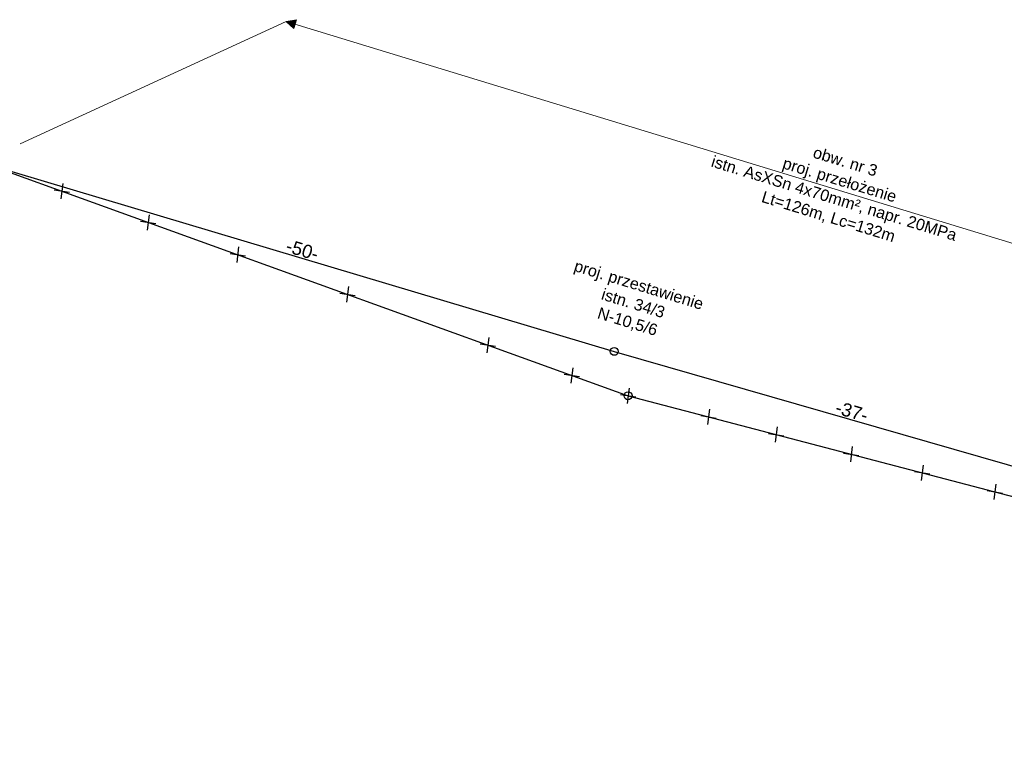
# Model space of a CAD drawing. Header units: metres. Extents: x 7458103 to 7458827, y 5635995 to 5636185.
# Tile 4 of 6: x 7458556 to 7458631, y 5636061 to 5636117. Entities that reach past the tile are written whole.
import ezdxf

# ---------------------------------------------------------------- set-up
doc = ezdxf.new("R2010")
doc.units = ezdxf.units.M
doc.linetypes.add('MAPA_Suków-Borki_z_działkami|1', pattern=[0])
doc.layers.add('el demontaż', color=1, linetype='Continuous', lineweight=30)
for name, color, linetype, true_color in [('el istn. linia napowietrzna', 7, 'Continuous', 0x000000), ('el istn. słup', 7, 'Continuous', 0x000000), ('el opis', 7, 'Continuous', 0x000000)]:
    doc.layers.add(name, color=color, linetype=linetype, true_color=true_color)
doc.layers.add('el proj. linia napowietrzna', color=1, linetype='Continuous')
doc.layers.add('el proj. słup', color=1, linetype='Continuous')
doc.layers.add('el wymiary', color=7, linetype='MAPA_Suków-Borki_z_działkami|1', lineweight=18, true_color=0x000000)
doc.styles.add('ARIAL', font='arial.ttf')
doc.styles.add('Opisowy', font='arial.ttf')
doc.styles.get("Standard").update_dxf_attribs({"font": 'arial.ttf'})
doc.dimstyles.get("Standard").update_dxf_attribs({"dimtxt": 0.18, "dimasz": 0.18, "dimexe": 0.18, "dimexo": 0.0625, "dimgap": 0.09, "dimtad": 0, "dimtih": 1, "dimtoh": 1, "dimdec": 4, "dimzin": 0, "dimdsep": 46, "dimtxsty": 'Standard', "dimcen": 0.09, "dimadec": 0, "dimazin": 0, "dimtfac": 1, "dimtdec": 4, "dimtofl": 0, "dimtmove": 0, "dimatfit": 3, "dimfxl": 0, "dimtolj": 1, "dimtzin": 0, "dimarcsym": 0})

# ---------------------------------------------------------------- blocks, each defined once
blk = doc.blocks.new('*D28834')
at = {"layer": 'el wymiary', "color": 0, "lineweight": 0}
for p, q in [((7458553.42, 5636106.27), (7458553.42, 5636106.27)), ((7458601.047, 5636092.035), (7458601.047, 5636092.035))]:
    blk.add_line(p, q, dxfattribs=at)
at = {"layer": 'el wymiary', "color": 0, "lineweight": 0, "insert": (7458577.405, 5636099.728), "char_height": 1, "attachment_point": 5, "rotation": 343.35888, "style": 'Opisowy'}
blk.add_mtext('\\A1;-50-', dxfattribs=at)
blk = doc.blocks.new('_None')
blk = doc.blocks.new('*D28835')
at = {"layer": 'el wymiary', "color": 0, "lineweight": 0}
for p, q in [((7458601.047, 5636092.035), (7458601.047, 5636092.035)), ((7458636.737, 5636081.766), (7458636.737, 5636081.766))]:
    blk.add_line(p, q, dxfattribs=at)
at = {"layer": 'el wymiary', "color": 0, "lineweight": 0, "insert": (7458619.058, 5636087.478), "char_height": 1, "attachment_point": 5, "rotation": 343.94881, "style": 'Opisowy'}
blk.add_mtext('\\A1;-37-', dxfattribs=at)

msp = doc.modelspace()

# ---------------------------------------------------------------- hatches: boundary and pattern name
at = {"layer": 'el opis', "lineweight": 18, "transparency": 33554687}
h = msp.add_hatch(color=256, dxfattribs=at)
h.dxf.hatch_style = 1
h.set_gradient(color2=(0, 0, 0), centered=1)
h.paths.add_polyline_path([(7458576.189, 5636117.063), (7458576.969, 5636117.194), (7458576.762, 5636116.518)])

# ---------------------------------------------------------------- linework, layer by layer
at = {"layer": 'el demontaż', "linetype": 'Continuous'}
for points in [[(7458558.592, 5636104.28), (7458559.754, 5636104.101)], [(7458559.247, 5636104.773), (7458559.099, 5636103.607)], [(7458565.8, 5636102.404), (7458565.652, 5636101.238)], [(7458565.145, 5636101.91), (7458566.307, 5636101.731)], [(7458572.577, 5636099.954), (7458572.429, 5636098.788)], [(7458571.922, 5636099.46), (7458573.084, 5636099.281)], [(7458580.896, 5636096.946), (7458580.748, 5636095.78)], [(7458580.241, 5636096.452), (7458581.403, 5636096.273)], [(7458591.543, 5636093.097), (7458591.395, 5636091.93)], [(7458590.888, 5636092.603), (7458592.05, 5636092.424)], [(7458597.915, 5636090.793), (7458597.767, 5636089.627)], [(7458597.26, 5636090.299), (7458598.422, 5636090.12)], [(7458602.174, 5636089.253), (7458602.026, 5636088.087)], [(7458601.519, 5636088.76), (7458602.681, 5636088.58)], [(7458607.612, 5636087.162), (7458608.774, 5636086.983)], [(7458608.267, 5636087.656), (7458608.118, 5636086.49)], [(7458613.391, 5636086.313), (7458613.242, 5636085.146)], [(7458612.735, 5636085.819), (7458613.898, 5636085.64)], [(7458619.097, 5636084.817), (7458618.949, 5636083.65)], [(7458618.442, 5636084.323), (7458619.604, 5636084.144)], [(7458624.468, 5636083.409), (7458624.32, 5636082.242)], [(7458623.813, 5636082.915), (7458624.975, 5636082.736)], [(7458629.967, 5636081.967), (7458629.819, 5636080.801)], [(7458629.312, 5636081.473), (7458630.474, 5636081.294)]]:
    msp.add_lwpolyline(points, dxfattribs=at)
at = {"layer": 'el istn. linia napowietrzna', "lineweight": 30}
msp.add_lwpolyline([(7458553.42, 5636106.27), (7458602.1, 5636088.67), (7458635.21, 5636079.99), (7458671.67, 5636061.02)], dxfattribs=at)
at = {"layer": 'el istn. słup', "lineweight": 30}
msp.add_circle((7458602.1, 5636088.67), 0.298, dxfattribs=at)
at = {"layer": 'el opis', "lineweight": 18}
for q in [(7458556.007, 5636107.786), (7458660.041, 5636091.423)]:
    msp.add_line((7458576.189, 5636117.063), q, dxfattribs=at)
msp.add_lwpolyline([(7458576.189, 5636117.063), (7458576.969, 5636117.194), (7458576.969, 5636117.194), (7458576.762, 5636116.518)], close=True, dxfattribs=at)
at = {"layer": 'el proj. linia napowietrzna', "lineweight": 30}
msp.add_lwpolyline([(7458553.42, 5636106.27), (7458601.047, 5636092.035), (7458636.737, 5636081.766), (7458672.31, 5636064.657)], dxfattribs=at)
at = {"layer": 'el proj. słup', "color": 1, "lineweight": 30}
msp.add_circle((7458601.047, 5636092.035), 0.298, dxfattribs=at)

# ---------------------------------------------------------------- texts
at = {"layer": 'el opis', "insert": (7458608.922, 5636109.847), "char_height": 0.8726, "width": 20.4451, "attachment_point": 1, "rotation": 343}
msp.add_mtext('\\pxqc;obw. nr 3\\Pproj. przełożenie\\Pistn. AsXSn 4x70mm², napr. 20MPa\\PLt=126m, Lc=132m', dxfattribs=at)
at = {"layer": 'el opis', "insert": (7458597.868, 5636099.085), "char_height": 0.8726, "width": 10.82875, "attachment_point": 1, "rotation": 343, "style": 'ARIAL'}
msp.add_mtext('\\pxqc;proj. przestawienie\\Pistn. 34/3\\PN-10,5/6', dxfattribs=at)

# ---------------------------------------------------------------- dimensions: what is measured, and where the dimension line sits
at = {"layer": 'el wymiary', "lineweight": 0}
for p1, p2, picture, middle in [((7458553.42, 5636106.27), (7458601.047, 5636092.035), '*D28834', (7458577.405, 5636099.728)), ((7458601.047, 5636092.035), (7458636.737, 5636081.766), '*D28835', (7458619.058, 5636087.478))]:
    dim = msp.add_aligned_dim(p1=p1, p2=p2, distance=0, dimstyle='Standard', override={"dimtxt": 1, "dimasz": 0, "dimexe": 0, "dimexo": 0, "dimtad": 1, "dimtih": 0, "dimdec": 0, "dimpost": '-<>-', "dimtxsty": 'Opisowy', "dimblk1": 'None', "dimblk2": 'None', "dimsah": 1, "dimsd1": 1, "dimsd2": 1, "dimlwd": 0, "dimlwe": 0}, dxfattribs=at)
    dim.commit()
    dim.dimension.update_dxf_attribs({"geometry": picture, "text_midpoint": middle})

doc.saveas('drawing.dxf')
